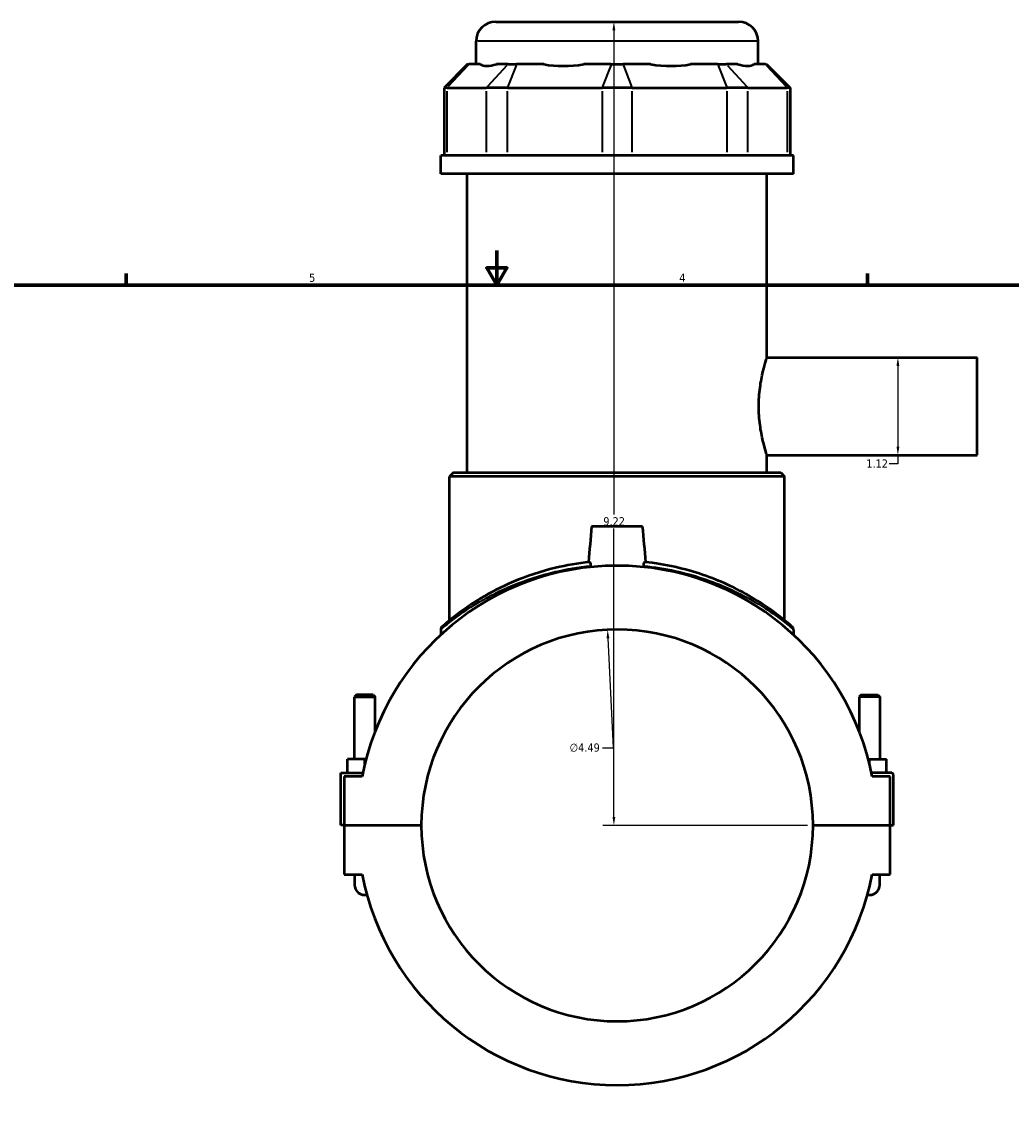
# Model space of a CAD drawing. Header units: inches. Extents: x 0.1 to 46.7, y -0.2 to 47.2.
# Tile 4 of 8: x 11.6 to 22.9, y 11.6 to 24. Entities that reach past the tile are written whole.
import ezdxf

# ---------------------------------------------------------------- set-up
doc = ezdxf.new("R2010")
doc.units = ezdxf.units.IN
doc.header["$MEASUREMENT"] = 0
for name, color, linetype, lineweight in [('Border (ANSI)', 7, 'Continuous', 70), ('Dimension (ANSI)', 7, 'Continuous', 25), ('Visible (ANSI)', 7, 'Continuous', 50), ('Visible Narrow (ANSI)', 7, 'Continuous', 35)]:
    doc.layers.add(name, color=color, linetype=linetype, lineweight=lineweight)
doc.styles.add('Note Text (ANSI)', font='tahoma.ttf')
doc.dimstyles.new('Default (ANSI)', dxfattribs={"dimtxt": 0.094488, "dimasz": 0.098425, "dimexe": 0.125, "dimexo": 0.0625, "dimgap": 0.031496, "dimtad": 0, "dimtih": 1, "dimtoh": 1, "dimrnd": 1e-08, "dimzin": 4, "dimdsep": 46, "dimtxsty": 'Note Text (ANSI)', "dimcen": 0.09, "dimdle": 0.393701, "dimclrd": 256, "dimclre": 256, "dimclrt": 5, "dimadec": 0, "dimazin": 1, "dimtfac": 1, "dimtofl": 0, "dimtmove": 0, "dimatfit": 3, "dimfxl": 1, "dimtolj": 1, "dimtzin": 4, "dimlwd": -1, "dimlwe": -1, "dimarcsym": 0})

# ---------------------------------------------------------------- blocks, each defined once
blk = doc.blocks.new('Borders Default Border')
at = {"layer": 'Border (ANSI)'}
for p, q in [((12.75, 21), (12.75, 21.134)), ((21.25, 21), (21.25, 21.134))]:
    blk.add_line(p, q, dxfattribs=at)
at = {"layer": 'Border (ANSI)', "flags": 128}
for points in [[(17, 21.4), (17, 21), (16.885, 21.2), (17.115, 21.2), (17, 21)], [(0.5, 1), (0.5, 21), (33.5, 21), (33.5, 1), (0.5, 1)]]:
    blk.add_lwpolyline(points, dxfattribs=at)
at = {"layer": 'Border (ANSI)', "color": 5, "true_color": 0x0000ff, "char_height": 0.0945, "attachment_point": 7, "style": 'Note Text (ANSI)'}
for s, insert in [('5', (14.847, 21.038)), ('4', (19.092, 21.04))]:
    blk.add_mtext(s, dxfattribs=dict(at, insert=insert))
blk = doc.blocks.new('*D6')
at = {"layer": 'Defpoints', "color": 0, "transparency": 16777216}
for p in [(18.27, 17.05), (18.489, 12.563)]:
    blk.add_point(p, dxfattribs=at)
at = {"layer": 'Dimension (ANSI)', "transparency": 16777216}
for p, q in [((18.336, 15.697), (18.275, 16.952)), ((18.211, 15.697), (18.336, 15.697))]:
    blk.add_line(p, q, dxfattribs=at)
blk.add_solid([(18.291, 16.953), (18.258, 16.951), (18.27, 17.05)], dxfattribs=at)
at = {"layer": 'Dimension (ANSI)', "color": 5, "transparency": 16777216, "insert": (17.835, 15.747), "char_height": 0.0945, "attachment_point": 1, "style": 'Note Text (ANSI)'}
blk.add_mtext('\\A1;∅4.49', dxfattribs=at)
blk = doc.blocks.new('*D7')
at = {"layer": 'Defpoints', "color": 0, "transparency": 16777216}
for p in [(21.353, 20.173), (21.353, 19.053), (21.599, 19.053)]:
    blk.add_point(p, dxfattribs=at)
at = {"layer": 'Dimension (ANSI)', "transparency": 16777216}
for p, q in [((21.599, 20.074), (21.599, 19.151)), ((21.599, 19.053), (21.599, 18.954)), ((21.599, 18.954), (21.501, 18.954))]:
    blk.add_line(p, q, dxfattribs=at)
for points in [[(21.583, 20.074), (21.616, 20.074), (21.599, 20.173)], [(21.583, 19.151), (21.616, 19.151), (21.599, 19.053)]]:
    blk.add_solid(points, dxfattribs=at)
at = {"layer": 'Dimension (ANSI)', "color": 5, "transparency": 16777216, "insert": (21.237, 19.003), "char_height": 0.0945, "attachment_point": 1, "style": 'Note Text (ANSI)'}
blk.add_mtext('\\A1;1.12', dxfattribs=at)
blk = doc.blocks.new('*D8')
at = {"layer": 'Defpoints', "color": 0, "transparency": 16777216}
for p in [(18.342, 24.023), (18.38, 24.023), (20.626, 14.807)]:
    blk.add_point(p, dxfattribs=at)
at = {"layer": 'Dimension (ANSI)', "transparency": 16777216}
for p, q in [((18.342, 23.924), (18.342, 18.372)), ((18.342, 14.905), (18.342, 18.211)), ((20.563, 14.807), (18.217, 14.807))]:
    blk.add_line(p, q, dxfattribs=at)
for points in [[(18.326, 23.924), (18.359, 23.924), (18.342, 24.023)], [(18.326, 14.905), (18.359, 14.905), (18.342, 14.807)]]:
    blk.add_solid(points, dxfattribs=at)
at = {"layer": 'Dimension (ANSI)', "color": 5, "transparency": 16777216, "insert": (18.221, 18.341), "char_height": 0.0945, "attachment_point": 1, "style": 'Note Text (ANSI)'}
blk.add_mtext('\\A1;9.22', dxfattribs=at)

msp = doc.modelspace()

# ---------------------------------------------------------------- linework, layer by layer
at = {"layer": 'Visible (ANSI)'}
for p, q in [((16.987, 24.023), (19.772, 24.023)), ((16.762, 23.535), (16.762, 23.798)), ((19.997, 23.535), (19.997, 23.798)), ((16.665, 23.535), (16.395, 23.265)), ((16.665, 23.535), (16.678, 23.535)), ((16.808, 23.535), (16.678, 23.535)), ((17.128, 23.535), (16.998, 23.535)), ((17.128, 23.535), (17.225, 23.535)), ((17.539, 23.535), (17.225, 23.535)), ((18.311, 23.535), (17.997, 23.535)), ((18.311, 23.535), (18.448, 23.535)), ((18.762, 23.535), (18.448, 23.535)), ((19.534, 23.535), (19.22, 23.535)), ((19.534, 23.535), (19.631, 23.535)), ((19.761, 23.535), (19.631, 23.535)), ((20.081, 23.535), (19.951, 23.535)), ((20.081, 23.535), (20.094, 23.535)), ((20.094, 23.535), (20.364, 23.265)), ((16.429, 23.265), (16.395, 23.265)), ((16.395, 23.265), (16.395, 22.489)), ((16.429, 23.265), (16.879, 23.265)), ((17.122, 23.265), (16.879, 23.265)), ((17.122, 23.265), (18.208, 23.265)), ((18.551, 23.265), (18.208, 23.265)), ((18.551, 23.265), (19.637, 23.265)), ((19.88, 23.265), (19.637, 23.265)), ((19.88, 23.265), (20.33, 23.265)), ((20.364, 23.265), (20.33, 23.265)), ((20.364, 23.265), (20.364, 22.489)), ((20.401, 22.489), (16.358, 22.489)), ((16.358, 22.28), (16.358, 22.489)), ((20.401, 22.28), (20.401, 22.489)), ((20.401, 22.28), (16.358, 22.28)), ((16.661, 18.853), (16.661, 22.28)), ((20.098, 20.173), (20.098, 22.28)), ((20.098, 20.173), (22.51, 20.173)), ((22.51, 19.053), (22.51, 20.173)), ((20.098, 18.853), (20.098, 19.053)), ((20.098, 19.053), (22.51, 19.053)), ((16.504, 18.853), (16.459, 18.808)), ((20.3, 18.808), (16.459, 18.808)), ((16.459, 17.159), (16.459, 18.808)), ((16.504, 18.853), (20.255, 18.853)), ((20.255, 18.853), (20.3, 18.808)), ((20.3, 17.159), (20.3, 18.808)), ((18.672, 18.234), (18.087, 18.234)), ((16.358, 17.053), (16.358, 16.994)), ((20.401, 17.053), (20.401, 16.994)), ((15.391, 16.306), (15.368, 16.282)), ((15.58, 16.306), (15.391, 16.306)), ((15.58, 16.306), (15.604, 16.282)), ((21.179, 16.306), (21.155, 16.282)), ((21.179, 16.306), (21.368, 16.306)), ((21.368, 16.306), (21.391, 16.282)), ((15.368, 16.282), (15.604, 16.282)), ((15.368, 15.565), (15.368, 16.282)), ((15.604, 15.887), (15.604, 16.282)), ((21.391, 16.282), (21.155, 16.282)), ((21.155, 16.282), (21.155, 15.887)), ((21.391, 16.282), (21.391, 15.565)), ((15.486, 15.565), (15.289, 15.565)), ((15.289, 15.408), (15.289, 15.565)), ((15.499, 15.565), (15.486, 15.565)), ((15.486, 15.511), (15.486, 15.565)), ((21.26, 15.565), (21.273, 15.565)), ((21.273, 15.511), (21.273, 15.565)), ((21.273, 15.565), (21.47, 15.565)), ((21.47, 15.408), (21.47, 15.565)), ((15.21, 15.408), (15.463, 15.408)), ((15.21, 14.809), (15.21, 15.408)), ((15.455, 15.368), (15.25, 15.368)), ((15.25, 15.368), (15.25, 14.809)), ((21.529, 15.408), (21.297, 15.408)), ((21.51, 15.368), (21.304, 15.368)), ((21.51, 14.809), (21.51, 15.368)), ((21.549, 14.809), (21.549, 15.388)), ((15.25, 14.809), (15.21, 14.809)), ((15.25, 14.809), (16.133, 14.809)), ((15.25, 14.805), (15.25, 14.245)), ((16.133, 14.805), (15.25, 14.805)), ((15.368, 14.805), (15.368, 14.809)), ((15.604, 14.805), (15.604, 14.809)), ((20.626, 14.809), (21.51, 14.809)), ((21.51, 14.805), (20.626, 14.805)), ((21.155, 14.809), (21.155, 14.805)), ((21.391, 14.809), (21.391, 14.805)), ((21.51, 14.809), (21.549, 14.809)), ((21.51, 14.245), (21.51, 14.805)), ((15.25, 14.245), (15.455, 14.245)), ((15.368, 14.245), (15.368, 14.127)), ((21.304, 14.245), (21.51, 14.245)), ((21.391, 14.127), (21.391, 14.245))]:
    msp.add_line(p, q, dxfattribs=at)
for centre, radius, start, end in [((16.987, 23.798), 0.225, 90, 180), ((19.772, 23.798), 0.225, 0, 90), ((18.38, 14.807), 2.978, 10.8674, 169.1326), ((18.38, 14.807), 2.246, 0.0502, 179.9498), ((16.403, 17.053), 0.0449, 131.3503, 180), ((20.356, 17.053), 0.0449, 0, 48.6497), ((21.529, 15.388), 0.0197, 0, 90), ((18.38, 14.807), 2.246, 180.0502, 359.9498), ((18.38, 14.807), 2.978, 190.8674, 349.1326), ((15.486, 14.127), 0.118, 180, 281.5563), ((21.273, 14.127), 0.118, 258.4437, 0)]:
    msp.add_arc(centre, radius, start, end, dxfattribs=at)
for major_axis, ratio, start_param, end_param in [((-1.586, -1.586), 0.198912, 0.042463, 0.350237), ((1.345, 1.345), 0.668179, 3.576754, 3.884528), ((1.345, -1.345), 0.668179, 5.54025, 5.848024), ((1.586, -1.586), 0.198912, 5.932949, 6.240723)]:
    msp.add_ellipse((18.38, 25.133), major_axis=major_axis, ratio=ratio, start_param=start_param, end_param=end_param, dxfattribs=at)
for points, knots in [([(20.098, 19.053), (20.098, 19.053), (20.097, 19.056), (20.092, 19.071), (20.089, 19.081), (20.076, 19.124), (20.063, 19.167), (20.04, 19.266), (20.027, 19.329), (20.014, 19.432), (20.01, 19.468), (20.005, 19.541), (20.004, 19.577), (20.004, 19.648), (20.005, 19.685), (20.01, 19.757), (20.014, 19.793), (20.027, 19.897), (20.04, 19.959), (20.063, 20.058), (20.076, 20.101), (20.089, 20.144), (20.092, 20.155), (20.097, 20.169), (20.098, 20.173), (20.098, 20.173)], [2.160513, 2.160513, 2.160513, 2.160513, 2.43052, 2.43052, 2.700527, 2.700527, 3.240541, 3.240541, 3.780783, 3.780783, 4.050904, 4.050904, 4.321025, 4.321025, 4.591147, 4.591147, 4.861268, 4.861268, 5.40151, 5.40151, 5.941524, 5.941524, 6.211531, 6.211531, 6.481538, 6.481538, 6.481538, 6.481538]), ([(18.062, 17.827), (17.928, 17.813), (17.798, 17.79), (17.5, 17.719), (17.338, 17.664), (17.05, 17.541), (16.922, 17.474), (16.675, 17.325), (16.565, 17.244), (16.44, 17.144), (16.405, 17.114), (16.378, 17.09), (16.373, 17.086), (16.373, 17.086)], [25.279711, 25.279711, 25.279711, 25.279711, 26.299504, 26.299504, 27.728899, 27.728899, 29.138792, 29.138792, 30.902973, 30.902973, 32.052261, 32.052261, 32.638899, 32.638899, 32.638899, 32.638899]), ([(18.062, 17.827), (18.062, 17.827), (18.062, 17.827), (18.065, 17.826), (18.067, 17.825), (18.07, 17.819), (18.072, 17.816), (18.074, 17.808), (18.075, 17.803), (18.075, 17.795), (18.075, 17.791), (18.075, 17.787), (18.075, 17.786), (18.075, 17.785), (18.075, 17.784), (18.075, 17.784)], [0, 0, 0, 0, 0.0096111, 0.0096111, 0.0625678, 0.0625678, 0.1086264, 0.1086264, 0.1483917, 0.1483917, 0.1766396, 0.1766396, 0.1808416, 0.1808416, 0.1866916, 0.1866916, 0.1866916, 0.1866916]), ([(18.684, 17.784), (18.684, 17.785), (18.684, 17.786), (18.684, 17.788), (18.684, 17.789), (18.684, 17.79), (18.684, 17.79), (18.684, 17.792), (18.684, 17.793), (18.684, 17.796), (18.684, 17.798), (18.685, 17.805), (18.685, 17.808), (18.687, 17.816), (18.689, 17.819), (18.691, 17.823), (18.693, 17.825), (18.695, 17.827), (18.696, 17.827), (18.698, 17.827)], [0, 0, 0, 0, 0.0100511, 0.0100511, 0.0142177, 0.0142177, 0.0184846, 0.0184846, 0.0269536, 0.0269536, 0.043853, 0.043853, 0.0780991, 0.0780991, 0.120481, 0.120481, 0.1528008, 0.1528008, 0.1856197, 0.1856197, 0.1856197, 0.1856197]), ([(20.386, 17.086), (20.386, 17.086), (20.369, 17.101), (20.302, 17.158), (20.248, 17.202), (20.107, 17.306), (20.019, 17.365), (19.835, 17.474), (19.743, 17.522), (19.467, 17.649), (19.264, 17.721), (18.931, 17.795), (18.816, 17.814), (18.698, 17.827)], [32.638899, 32.638899, 32.638899, 32.638899, 33.752795, 33.752795, 34.989826, 34.989826, 36.262932, 36.262932, 37.292771, 37.292771, 39.09607, 39.09607, 39.998029, 39.998029, 39.998029, 39.998029])]:
    msp.add_open_spline(points, degree=3, knots=knots, dxfattribs=at)
for points in [[(18.087, 18.234), (18.075, 18.099), (18.062, 17.962), (18.05, 17.826)], [(18.709, 17.826), (18.697, 17.962), (18.685, 18.099), (18.672, 18.234)], [(18.073, 17.769), (18.074, 17.774), (18.074, 17.779), (18.075, 17.784)], [(18.684, 17.784), (18.685, 17.779), (18.685, 17.774), (18.686, 17.769)]]:
    msp.add_open_spline(points, degree=3, dxfattribs=at)
at = {"layer": 'Visible Narrow (ANSI)'}
for p, q in [((19.977, 23.798), (16.782, 23.798)), ((16.666, 23.521), (16.442, 23.279)), ((17.116, 23.521), (16.891, 23.279)), ((17.22, 23.521), (17.127, 23.279)), ((18.306, 23.521), (18.213, 23.279)), ((18.453, 23.521), (18.546, 23.279)), ((19.539, 23.521), (19.632, 23.279)), ((19.644, 23.521), (19.868, 23.279)), ((20.093, 23.521), (20.317, 23.279)), ((16.429, 22.528), (16.429, 23.227)), ((16.879, 23.227), (16.879, 22.528)), ((17.122, 22.528), (17.122, 23.227)), ((18.208, 23.227), (18.208, 22.528)), ((18.551, 22.528), (18.551, 23.227)), ((19.637, 23.227), (19.637, 22.528)), ((19.88, 22.528), (19.88, 23.227)), ((20.33, 23.227), (20.33, 22.528))]:
    msp.add_line(p, q, dxfattribs=at)
for points, knots in [([(16.358, 17.053), (16.358, 17.053), (16.363, 17.057), (16.39, 17.08), (16.425, 17.109), (16.551, 17.208), (16.662, 17.288), (16.911, 17.434), (17.04, 17.501), (17.33, 17.621), (17.493, 17.676), (17.798, 17.747), (17.935, 17.77), (18.075, 17.784)], [-32.638899, -32.638899, -32.638899, -32.638899, -32.052261, -32.052261, -30.902973, -30.902973, -29.138792, -29.138792, -27.728899, -27.728899, -26.299504, -26.299504, -25.240127, -25.240127, -25.240127, -25.240127]), ([(18.684, 17.784), (18.809, 17.771), (18.93, 17.752), (19.271, 17.678), (19.475, 17.607), (19.753, 17.482), (19.846, 17.434), (20.032, 17.328), (20.12, 17.269), (20.262, 17.167), (20.316, 17.123), (20.384, 17.067), (20.401, 17.053), (20.401, 17.053)], [-40.037613, -40.037613, -40.037613, -40.037613, -39.09607, -39.09607, -37.292771, -37.292771, -36.262932, -36.262932, -34.989826, -34.989826, -33.752795, -33.752795, -32.638899, -32.638899, -32.638899, -32.638899])]:
    msp.add_open_spline(points, degree=3, knots=knots, dxfattribs=at)

# ---------------------------------------------------------------- block references
msp.add_blockref('Borders Default Border', (0, 0))

# ---------------------------------------------------------------- dimensions: what is measured, and where the dimension line sits
at = {"layer": 'Dimension (ANSI)'}
for base, p1, p2, angle, override, picture, middle in [((18.342, 24.023), (20.626, 14.807), (18.38, 24.023), 90, {"dimgap": 0.031496, "dimdec": 2, "dimse2": 1, "dimtol": 0, "dimlim": 0, "dimtp": 0, "dimtm": 0, "dimtdec": 2, "dimatfit": 1}, '*D8', (18.342, 18.292)), ((21.599, 19.053), (21.353, 20.173), (21.353, 19.053), 270, {"dimgap": 0.031496, "dimdec": 2, "dimse1": 1, "dimse2": 1, "dimtol": 0, "dimlim": 0, "dimtp": 0, "dimtm": 0, "dimtdec": 2, "dimatfit": 2}, '*D7', (21.353, 18.954))]:
    dim = msp.add_linear_dim(base=base, p1=p1, p2=p2, angle=angle, dimstyle='Default (ANSI)', override=override, dxfattribs=at)
    dim.commit()
    dim.dimension.update_dxf_attribs({"geometry": picture, "text_midpoint": middle, "dimtype": 160})
dim = msp.add_diameter_dim_2p(p1=(18.489, 12.563), p2=(18.27, 17.05), dimstyle='Default (ANSI)', override={"dimgap": 0.031496, "dimdec": 2, "dimlfac": 1, "dimtol": 0, "dimlim": 0, "dimtp": 0, "dimtm": 0, "dimtdec": 2}, dxfattribs=at)
dim.commit()
dim.dimension.update_dxf_attribs({"geometry": '*D6', "text_midpoint": (18.008, 15.697), "dimtype": 163})

doc.saveas('drawing.dxf')
